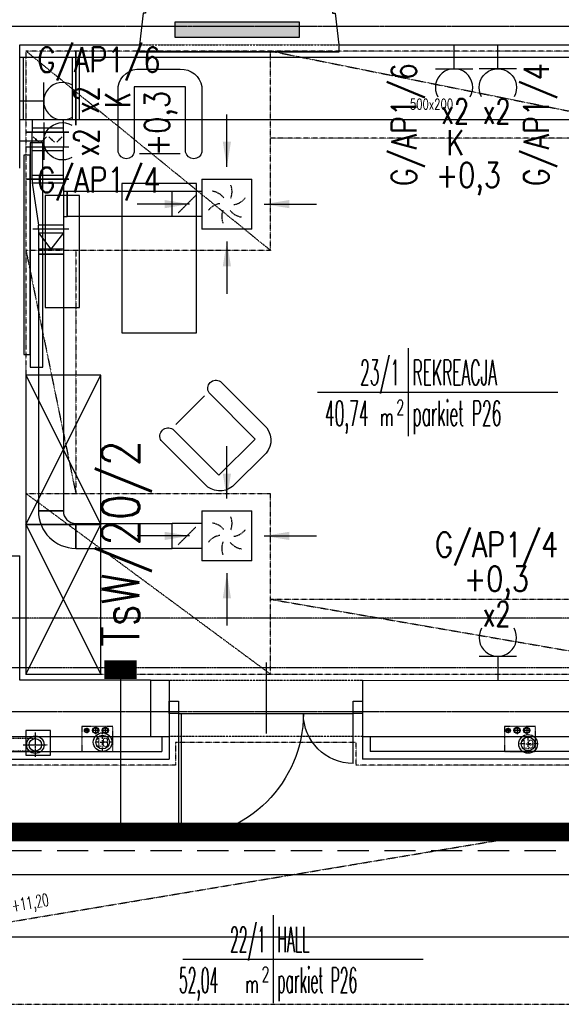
# Model space of a CAD drawing. Header units: inches. Extents: x -145354 to -97635, y 38777 to 78670.
# Tile 121 of 231: x -140767 to -140333, y 50822 to 51612. Entities that reach past the tile are written whole.
import ezdxf
from ezdxf.enums import TextEntityAlignment as Align

# ---------------------------------------------------------------- set-up
doc = ezdxf.new("R2010")
doc.units = ezdxf.units.IN
doc.header["$MEASUREMENT"] = 0
for name, pattern in [('00-inst$0$DASHDOT', [1, 0.5, -0.25, 0, -0.25]), ('CENTER', [2, 1.25, -0.25, 0.25, -0.25]), ('DASHDOT', [1, 0.5, -0.25, 0, -0.25]), ('DASHED', [0.75, 0.5, -0.25]), ('DASHED2', [0.375, 0.25, -0.125]), ('DIVIDE', [31.75, 12.7, -6.35, 0, -6.35, 0, -6.35]), ('HIDDEN', [0.375, 0.25, -0.125])]:
    doc.linetypes.add(name, pattern=pattern)
doc.layers.get('0').update_dxf_attribs({"color": 101})
for name, color, linetype in [('Drz---drzwi', 5, 'Continuous'), ('E-OPIS_POM', 6, 'Continuous'), ('E35', 6, 'Continuous'), ('E50', 3, 'Continuous'), ('E50_kor', 3, 'Continuous'), ('FLUID-W20-100-ARRGR', 7, 'Continuous'), ('Ins-kan', 54, 'Continuous'), ('Ins-went', 141, 'Continuous'), ('Ins-wod', 152, 'Continuous'), ('m-went-wywiew', 1, 'Continuous'), ('Os-osie glowne', 8, 'CENTER'), ('piony_K_nr', 240, 'Continuous'), ('Sc-cegla pelna', 32, 'Continuous'), ('Sc-cegla pustak', 42, 'Continuous'), ('Sc-gk', 120, 'Continuous'), ('Sc-nadproza kon', 5, 'DASHED2'), ('Suf-widok', 8, 'Continuous'), ('W-idok', 9, 'Continuous'), ('W-otwor-strop', 126, 'Continuous'), ('Wyp-grzejniki', 56, 'Continuous'), ('Wyp-meble', 155, 'Continuous')]:
    doc.layers.add(name, color=color, linetype=linetype)
doc.styles.add('FDBES', font='simplex.shx')
doc.styles.add('KA wymiar', font='romans.shx', dxfattribs={"width": 0.6})
doc.styles.add('ROMANS', font='romans', dxfattribs={"width": 0.85})
doc.styles.add('tab-bud$0$ROMANS', font='romans', dxfattribs={"width": 0.7})
doc.styles.add('TYTUL2', font='ARIAL.TTF')
doc.dimstyles.new('FDBES', dxfattribs={"dimscale": 50, "dimtxt": 4, "dimasz": 2.5, "dimexe": 0.8, "dimexo": 2, "dimgap": 1, "dimtad": 1, "dimdsep": 46, "dimtxsty": 'FDBES', "dimcen": 2.5, "dimclrd": 4, "dimclre": 5, "dimadec": 0, "dimazin": 0, "dimtfac": 1, "dimtmove": 0, "dimatfit": 3, "dimfxl": 0, "dimarcsym": 0})

# ---------------------------------------------------------------- blocks, each defined once
blk = doc.blocks.new('pow')
for p, q in [((0, 0.523), (0, -0.523)), ((-1.075, 0), (1.78, 0))]:
    blk.add_line(p, q)
at = {"style": 'KA wymiar', "width": 0.6}
for s, height, p in [('2', 0.18, (-0.139, -0.27)), ('m', 0.21, (-0.333, -0.401))]:
    blk.add_text(s, height=height, dxfattribs=at).set_placement(p)
at = {"style": 'KA wymiar'}
for tag, width, p in [('01', 0.7, (-0.131, 0.084)), ('000.00', 0.6, (-0.364, -0.401))]:
    blk.add_attdef(tag, text='', height=0.3, dxfattribs=dict(at, width=width)).set_placement(p, align=Align.RIGHT)
blk.add_attdef('POMIESZCZENIE', (0.071, 0.084), '', height=0.3, dxfattribs=at)
at = {"style": 'KA wymiar', "width": 0.8}
blk.add_attdef('POSADZKA', (0.071, -0.401), '', height=0.3, dxfattribs=at)
blk = doc.blocks.new('g2')
at = {"layer": 'E35'}
blk.add_line((15, 19.27), (-15, 19.27), dxfattribs=at)
blk.add_arc((0, 34.27), 15, 150, 30, dxfattribs=at)
at = {"layer": 'E50'}
blk.add_line((0, 19.27), (0, 0), dxfattribs=at)
blk = doc.blocks.new('fotel_podstawowy')
at = {"layer": 'Wyp-meble'}
blk.add_lwpolyline([(12.85, -0.22), (12.85, -52.66, -0.814277), (0, -52.66), (0, 0, -0.403655), (18.07, 13.93), (49.65, 13.93, -0.380123), (67.07, 0), (67.07, -52.66, -0.804356), (54, -52.66), (54, -0.31)], format="xyb", close=True, dxfattribs=at)
blk.add_lwpolyline([(17.04, -53.55), (49.55, -53.55)], dxfattribs=at)
blk = doc.blocks.new('_DKGJHF')
at = {"ltscale": 7}
for p, q in [((-21.08, -77), (35.92, -77)), ((-5, -147.5), (-105, -147.5)), ((-5, -145.5), (-104.98, -145.5))]:
    blk.add_line(p, q, dxfattribs=at)
for points in [[(5, -7.5), (5, 0), (-5, 0), (-5, -7.5)], [(5, -155), (5, -147.5), (-5, -147.5), (-5, -155)]]:
    blk.add_lwpolyline(points, close=True, dxfattribs=at)
for points in [[(-45, -7.5), (-5, -7.5)], [(-5, -147.5), (-5, -7.5)]]:
    blk.add_lwpolyline(points, dxfattribs=at)
for centre, radius, start, end in [((-5, -7.5), 40, 180, 270), ((-5, -147.5), 100, 90, 180)]:
    blk.add_arc(centre, radius, start, end)
blk = doc.blocks.new('_gslkflhklgj')
at = {"linetype": '00-inst$0$DASHDOT', "ltscale": 5}
for p, q in [((7.5, 0), (-7.5, 0)), ((0, -7.5), (0, 7.5))]:
    blk.add_line(p, q, dxfattribs=at)
for radius in [7.5, 5.5]:
    blk.add_circle((0, 0), radius)
blk = doc.blocks.new('grzejnik_100')
at = {"layer": 'Wyp-grzejniki'}
h = blk.add_hatch(dxfattribs=at)
h.set_pattern_fill('DOTS', color=256, scale=0.5, style=0)
h.set_pattern_definition([(0, (-77492.90915, 37823.9399), (0.396875, 0.79375), [0, -0.79375])])
h.paths.add_polyline_path([(0, -100), (12, -100), (12, 0), (0, 0)])
blk.add_lwpolyline([(12, 0), (0, 0), (0, -100), (12, -100)], close=True, dxfattribs=at)
blk = doc.blocks.new('W100')
at = {"layer": 'm-went-wywiew', "color": 254, "linetype": 'HIDDEN'}
for p, q in [((-142045.2, 41103.63), (-142045.2, 41084.06)), ((-142054.98, 41093.85), (-142035.42, 41093.85))]:
    blk.add_line(p, q, dxfattribs=at)
at = {"layer": 'm-went-wywiew', "color": 254}
blk.add_circle((-142045.2, 41093.85), 7, dxfattribs=at)
at = {"layer": 'm-went-wywiew'}
blk.add_circle((-142045.2, 41093.85), 5, dxfattribs=at)
blk = doc.blocks.new('pion_woda')
at = {"layer": 'Ins-wod'}
for p, q in [((3, 0), (-3, 0)), ((0, 3), (0, -3))]:
    blk.add_line(p, q, dxfattribs=at)
for centre, radius in [((0, 0.02), 2.55), ((0, 0), 2)]:
    blk.add_circle(centre, radius, dxfattribs=at)
blk = doc.blocks.new('pion_mały')
at = {"layer": 'Ins-wod'}
for p, q in [((0, 2.08), (0, -2.12)), ((2.1, -0.02), (-2.1, -0.02))]:
    blk.add_line(p, q, dxfattribs=at)
for centre, radius in [((0, 0), 1.79), ((0, -0.02), 1.4)]:
    blk.add_circle(centre, radius, dxfattribs=at)
blk = doc.blocks.new('WW_piony')
for name, p in [('pion_mały', (0, 0)), ('pion_woda', (7.18, 0.12)), ('pion_woda', (14.93, 0.15))]:
    blk.add_blockref(name, p)

msp = doc.modelspace()

# ---------------------------------------------------------------- linework, layer by layer
at = {"color": 4, "linetype": 'DASHED'}
for p, q in [((-140633.26, 51463.83), (-140626.18, 51470.9)), ((-140633.26, 51463.83), (-140640.33, 51456.76)), ((-140633.26, 51197.58), (-140626.18, 51204.65)), ((-140633.26, 51197.58), (-140640.33, 51190.5))]:
    msp.add_line(p, q, dxfattribs=at)
at = {"color": 4, "linetype": 'Continuous'}
for points in [[(-140633.26, 51464.08, 0.5, 0.5, 1), (-140633.26, 51463.58, 0.5, 0.5, 1)], [(-140633.26, 51197.83, 0.5, 0.5, 1), (-140633.26, 51197.33, 0.5, 0.5, 1)]]:
    msp.add_lwpolyline(points, format="xyseb", close=True, dxfattribs=at)
at = {"color": 4, "linetype": 'DASHED'}
for centre, start, end in [((-140611.26, 51473.83), 338.19859, 21.80141), ((-140614.92, 51460.17), 38.19859, 81.80141), ((-140604.92, 51450.17), 98.19859, 141.80141), ((-140597.6, 51477.49), 278.19859, 321.80141), ((-140591.26, 51453.83), 158.19859, 201.80141), ((-140587.6, 51467.49), 218.19859, 261.80141), ((-140611.26, 51207.58), 338.19859, 21.80141), ((-140614.92, 51193.92), 38.19859, 81.80141), ((-140597.6, 51211.24), 278.19859, 321.80141), ((-140604.92, 51183.92), 98.19859, 141.80141), ((-140591.26, 51187.58), 158.19859, 201.80141), ((-140587.6, 51201.24), 218.19859, 261.80141)]:
    msp.add_arc(centre, 14.14, start, end, dxfattribs=at)
at = {"layer": 'E50_kor'}
msp.add_line((-140686.59, 51090.36), (-140686.59, 50960), dxfattribs=at)
at = {"layer": 'E50_kor', "linetype": 'DASHED2', "ltscale": 100}
msp.add_line((-142162.47, 50945), (-139312.33, 50945), dxfattribs=at)
at = {"layer": 'E50_kor', "const_width": 15}
for points in [[(-140699.52, 51090.36), (-140673.66, 51090.36)], [(-142147.47, 50960), (-139297.33, 50960)]]:
    msp.add_lwpolyline(points, dxfattribs=at)
at = {"layer": 'Ins-went'}
for p, q in [((-140767.44, 51581.7), (-140722.44, 51581.7)), ((-140764.44, 51531.7), (-140764.44, 51581.7)), ((-140725.44, 51581.7), (-140725.44, 51531.7)), ((-140722.44, 51527.2), (-140722.44, 51586.2)), ((-140722.44, 51586.2), (-140722.44, 51527.2)), ((-140722.44, 51581.7), (-139932.97, 51581.7)), ((-140719.44, 51531.7), (-140719.44, 51581.7)), ((-140767.44, 51531.7), (-140722.44, 51531.7)), ((-140757.44, 51531.7), (-140757.44, 51521.7)), ((-140732.44, 51524.7), (-140757.44, 51524.7)), ((-140732.44, 51521.7), (-140732.44, 51531.7)), ((-140722.44, 51531.7), (-139948.54, 51531.7)), ((-140761.94, 51521.7), (-140727.94, 51521.7)), ((-140727.94, 51521.7), (-140761.94, 51521.7)), ((-140757.44, 51509.7), (-140757.44, 51521.7)), ((-140754.31, 51515.7), (-140756.52, 51517.91)), ((-140748.06, 51515.7), (-140745.85, 51517.91)), ((-140741.81, 51515.7), (-140744.02, 51517.91)), ((-140735.56, 51515.7), (-140733.35, 51517.91)), ((-140732.44, 51521.7), (-140732.44, 51509.7)), ((-140761.94, 51509.73), (-140727.94, 51509.73)), ((-140757.44, 51483.83), (-140757.44, 51509.73)), ((-140754.31, 51515.7), (-140752.1, 51513.49)), ((-140748.06, 51515.7), (-140750.27, 51513.49)), ((-140741.81, 51515.7), (-140739.6, 51513.49)), ((-140735.56, 51515.7), (-140737.77, 51513.49)), ((-140732.44, 51483.83), (-140732.44, 51509.73)), ((-140757.44, 51506.73), (-140732.44, 51506.73)), ((-140732.44, 51486.83), (-140757.44, 51486.83)), ((-140761.94, 51483.83), (-140727.94, 51483.83)), ((-140727.94, 51483.83), (-140761.94, 51483.83)), ((-140757.44, 51483.83), (-140757.44, 51480.83)), ((-140757.44, 51480.83), (-140732.44, 51480.83)), ((-140757.44, 51480.83), (-140752.44, 51446.83)), ((-140732.44, 51483.83), (-140732.44, 51443.83)), ((-140621.26, 51483.83), (-140581.26, 51483.83)), ((-140621.26, 51483.83), (-140621.26, 51443.83)), ((-140581.26, 51443.83), (-140581.26, 51483.83)), ((-140729.44, 51473.83), (-140732.44, 51473.83)), ((-140729.44, 51473.83), (-140729.44, 51453.83)), ((-140729.44, 51453.83), (-140729.44, 51473.83)), ((-140645.26, 51453.83), (-140645.26, 51473.83)), ((-140621.26, 51473.83), (-140645.26, 51473.83)), ((-140732.44, 51453.83), (-140729.44, 51453.83)), ((-140621.26, 51453.83), (-140645.26, 51453.83)), ((-140732.44, 51446.83), (-140752.44, 51446.83)), ((-140752.44, 51443.83), (-140752.44, 51446.83)), ((-140727.94, 51443.83), (-140756.94, 51443.83)), ((-140752.44, 51443.83), (-140752.44, 51440.8)), ((-140752.44, 51440.8), (-140732.44, 51440.8)), ((-140752.44, 51440.8), (-140752.44, 51427.8)), ((-140752.44, 51440.8), (-140742.44, 51427.8)), ((-140732.44, 51440.8), (-140742.44, 51427.8)), ((-140732.44, 51443.83), (-140732.44, 51440.8)), ((-140732.44, 51440.8), (-140732.44, 51427.8)), ((-140581.26, 51443.83), (-140621.26, 51443.83)), ((-140752.44, 51427.8), (-140752.44, 51423.8)), ((-140732.44, 51427.8), (-140752.44, 51427.8)), ((-140732.44, 51423.8), (-140752.44, 51423.8)), ((-140752.44, 51423.8), (-140732.44, 51423.8)), ((-140752.44, 51423.8), (-140752.44, 51217.6)), ((-140732.44, 51427.8), (-140732.44, 51423.8)), ((-140732.44, 51423.8), (-140732.44, 51217.6)), ((-140732.44, 51217.6), (-140752.44, 51217.6)), ((-140752.44, 51217.6), (-140732.44, 51217.6)), ((-140621.26, 51217.58), (-140581.26, 51217.58)), ((-140621.26, 51217.58), (-140621.26, 51177.58)), ((-140581.26, 51177.58), (-140581.26, 51217.58)), ((-140722.44, 51207.6), (-140722.44, 51187.6)), ((-140722.44, 51187.6), (-140722.44, 51207.6)), ((-140645.26, 51187.58), (-140645.26, 51207.58)), ((-140621.26, 51207.58), (-140645.26, 51207.58)), ((-140621.26, 51187.58), (-140645.26, 51187.58)), ((-140581.26, 51177.58), (-140621.26, 51177.58)), ((-142054.71, 50925.84), (-139571.61, 50925.84)), ((-142049.71, 50925.84), (-139897.31, 50925.84)), ((-142054.71, 50875.84), (-139571.61, 50875.84)), ((-142049.71, 50875.84), (-139897.31, 50875.84))]:
    msp.add_line(p, q, dxfattribs=at)
at = {"layer": 'Ins-went', "linetype": 'DASHED', "ltscale": 0.5}
for p, q in [((-140100.1, 51131.7), (-140801.4, 51131.7)), ((-140100.1, 51091.7), (-140801.4, 51091.7))]:
    msp.add_line(p, q, dxfattribs=at)
at = {"layer": 'Ins-went', "linetype": 'DASHED2', "ltscale": 0.5}
for p, q in [((-140754.93, 51034.97), (-140784.93, 51034.97)), ((-140754.93, 51024.97), (-140784.93, 51024.97))]:
    msp.add_line(p, q, dxfattribs=at)
at = {"layer": 'Ins-went'}
for points in [[(-140754.31, 51516.1, 0.8, 0.8, 1), (-140754.31, 51515.3, 0.8, 0.8, 1)], [(-140748.06, 51516.1, 0.8, 0.8, 1), (-140748.06, 51515.3, 0.8, 0.8, 1)], [(-140741.81, 51516.1, 0.8, 0.8, 1), (-140741.81, 51515.3, 0.8, 0.8, 1)], [(-140735.56, 51516.1, 0.8, 0.8, 1), (-140735.56, 51515.3, 0.8, 0.8, 1)]]:
    msp.add_lwpolyline(points, format="xyseb", close=True, dxfattribs=at)
for radius in [30, 10]:
    msp.add_arc((-140722.44, 51217.6), radius, 180, 270, dxfattribs=at)
for points in [[(-140645.26, 51473.83), (-140729.44, 51473.83)], [(-140645.26, 51453.83), (-140729.44, 51453.83)], [(-140722.44, 51207.6), (-140645.26, 51207.58)], [(-140722.44, 51187.6), (-140645.26, 51187.58)]]:
    msp.add_spline(points, degree=3, dxfattribs=at)
at = {"layer": 'Os-osie glowne'}
for points in [[(-143318.47, 51606.7), (-138010.88, 51606.7)], [(-143318.47, 51056.7), (-138010.88, 51056.7)]]:
    msp.add_lwpolyline(points, dxfattribs=at)
at = {"layer": 'Sc-cegla pelna'}
for p, q in [((-140767.44, 51591.7), (-140671.44, 51591.7)), ((-140511.44, 51591.7), (-140259.44, 51591.69)), ((-140662.44, 51081.7), (-140662.44, 51036.7)), ((-140492.44, 51081.7), (-140319.44, 51081.63)), ((-140492.44, 51081.7), (-140492.44, 51036.7)), ((-140776.79, 51036.7), (-140662.44, 51036.7)), ((-140492.44, 51036.7), (-140353.65, 51036.7)), ((-140353.65, 51036.7), (-140268.44, 51036.7))]:
    msp.add_line(p, q, dxfattribs=at)
for points in [[(-140666.44, 51648.96), (-140666.44, 51617.18), (-140668.44, 51617.18), (-140671.44, 51591.69)], [(-140516.44, 51648.98), (-140516.44, 51617.18), (-140514.44, 51617.18), (-140511.44, 51591.69)], [(-140767.44, 51492.7), (-140767.44, 51591.7)], [(-140796.4, 51181.7), (-140767.43, 51181.7)], [(-140767.44, 51081.7), (-140767.44, 51181.7)], [(-140662.44, 51081.7), (-140767.44, 51081.7)]]:
    msp.add_lwpolyline(points, dxfattribs=at)
at = {"layer": 'Sc-cegla pustak'}
for p, q in [((-140662.44, 51081.7), (-140647.44, 51081.7)), ((-140647.44, 51081.7), (-140647.44, 51036.7)), ((-140662.44, 51036.7), (-140647.44, 51036.7))]:
    msp.add_line(p, q, dxfattribs=at)
at = {"layer": 'Sc-gk'}
for p, q in [((-140653.44, 51036.7), (-140653.44, 51024.52)), ((-140647.44, 51036.7), (-140647.44, 51018.52)), ((-140492.44, 51036.7), (-140492.44, 51018.52)), ((-140486.44, 51036.7), (-140486.44, 51024.52)), ((-140914.4, 51024.52), (-140653.44, 51024.52)), ((-140259.44, 51024.52), (-140486.44, 51024.52)), ((-140920.4, 51018.52), (-140647.44, 51018.52)), ((-140253.44, 51018.52), (-140492.44, 51018.52))]:
    msp.add_line(p, q, dxfattribs=at)
at = {"layer": 'Sc-nadproza kon', "linetype": 'DASHDOT', "ltscale": 0.5}
msp.add_line((-140671.44, 51591.69), (-140511.44, 51591.69), dxfattribs=at)
for points in [[(-140647.44, 51081.7), (-140492.44, 51081.7)], [(-140492.44, 51036.7), (-140647.44, 51036.7)]]:
    msp.add_lwpolyline(points, dxfattribs=at)
at = {"layer": 'Suf-widok', "linetype": 'DIVIDE', "ltscale": 0.02}
for p, q in [((-140762.44, 51586.7), (-140762.44, 51086.7)), ((-139973.44, 51586.7), (-140762.44, 51586.7)), ((-140762.44, 51586.7), (-140566.26, 51426.7)), ((-140566.26, 51426.7), (-140566.26, 51586.7)), ((-140566.26, 51586.7), (-140218.44, 51516.7)), ((-140218.44, 51516.7), (-140566.26, 51516.7)), ((-140566.26, 51426.7), (-140762.44, 51426.7)), ((-140762.44, 51426.7), (-140722.44, 51231.7)), ((-140722.44, 51426.7), (-140722.44, 51231.7)), ((-140762.44, 51231.7), (-140566.26, 51231.7)), ((-140762.44, 51231.7), (-140566.26, 51086.7)), ((-140566.26, 51086.7), (-140566.26, 51231.7)), ((-140566.26, 51146.7), (-140218.44, 51146.7)), ((-140566.26, 51146.7), (-140218.44, 51086.7)), ((-140762.44, 51086.7), (-139973.44, 51086.7)), ((-141171.19, 50821.7), (-140023.2, 51013.52)), ((-140248.44, 51013.52), (-140497.44, 51013.52))]:
    msp.add_line(p, q, dxfattribs=at)
msp.add_lwpolyline([(-140497.44, 51013.52), (-140497.44, 51031.7), (-140642.44, 51031.7), (-140642.44, 51013.52), (-140925.4, 51013.52), (-140925.4, 51031.7), (-141070.4, 51031.7), (-141070.4, 50986.7), (-141172.08, 50986.7), (-141171.19, 50821.7), (-140022.17, 50821.7), (-140023.2, 51013.52), (-140103.44, 51013.52), (-140103.44, 51031.7), (-140248.44, 51031.7), (-140248.44, 51013.52)], dxfattribs=at)
at = {"layer": 'W-idok'}
for points in [[(-140511.44, 51591.7), (-140511.44, 51585.7), (-140671.44, 51585.76)], [(-140671.44, 51591.69), (-140671.44, 51585.76)]]:
    msp.add_lwpolyline(points, dxfattribs=at)
at = {"layer": 'W-otwor-strop', "linetype": 'DASHED2', "ltscale": 0.3}
for points in [[(-140692.65, 51024.52), (-140692.65, 51044.52), (-140717.65, 51044.52), (-140717.65, 51024.52)], [(-140353.65, 51024.52), (-140353.65, 51044.52), (-140378.65, 51044.52), (-140378.65, 51024.52)]]:
    msp.add_lwpolyline(points, close=True, dxfattribs=at)
at = {"layer": 'W-otwor-strop', "linetype": 'Continuous'}
msp.add_lwpolyline([(-140762.65, 51021.52), (-140742.65, 51021.52), (-140742.65, 51041.52), (-140762.65, 51041.52)], close=True, dxfattribs=at)
at = {"layer": 'Wyp-meble'}
for p, q in [((-140762.44, 51326.7), (-140702.44, 51206.7)), ((-140762.44, 51206.7), (-140702.44, 51326.7)), ((-140762.44, 51206.7), (-140702.44, 51086.7)), ((-140762.44, 51086.7), (-140702.44, 51206.7))]:
    msp.add_line(p, q, dxfattribs=at)
for points in [[(-140749.01, 51333.06), (-140749.01, 51513.06), (-140759.01, 51513.06), (-140759.01, 51333.06)], [(-140759.01, 51343.06), (-140759.01, 51503.06), (-140764.01, 51503.06), (-140764.01, 51343.06)], [(-140685.65, 51480.41), (-140685.65, 51360.41), (-140625.65, 51360.41), (-140625.65, 51480.41)], [(-140719.51, 51380.82), (-140719.51, 51470.82), (-140747.01, 51470.82), (-140747.01, 51380.82)], [(-140762.44, 51326.7), (-140762.44, 51206.7), (-140702.44, 51206.7), (-140702.44, 51326.7)], [(-140762.44, 51206.7), (-140762.44, 51086.7), (-140702.44, 51086.7), (-140702.44, 51206.7)]]:
    msp.add_lwpolyline(points, close=True, dxfattribs=at)

# ---------------------------------------------------------------- block references
for p in [(-140713.72, 51041.37), (-140375.7, 51041.37)]:
    msp.add_blockref('WW_piony', p)
at = {"layer": 'Drz---drzwi', "xscale": -1, "rotation": 270}
msp.add_blockref('_DKGJHF', (-140492.44, 51059.99), dxfattribs=at)
at = {"layer": 'E-OPIS_POM'}
ref = msp.add_blockref('pow', (-140455.91, 51312.92), dxfattribs=dict(at, xscale=67.5, yscale=67.5, zscale=67.5))
ref.add_attrib('000.00', '40,74', dxfattribs={"layer": '0', "height": 20.25, "style": 'KA wymiar', "width": 0.448374}).set_placement((-140487.6, 51285.85), align=Align.RIGHT)
ref.add_attrib('01', '23/1', dxfattribs={"layer": '0', "height": 20.25, "style": 'KA wymiar', "width": 0.448374}).set_placement((-140462.53, 51318.61), align=Align.RIGHT)
ref.add_attrib('POMIESZCZENIE', 'REKREACJA', (-140452.34, 51318.61), dxfattribs={"layer": '0', "height": 20.25, "style": 'KA wymiar', "width": 0.448374})
ref.add_attrib('POSADZKA', 'parkiet P26', (-140452.34, 51285.85), dxfattribs={"layer": '0', "height": 20.25, "style": 'KA wymiar', "width": 0.448374})
ref = msp.add_blockref('pow', (-140564.01, 50857.93), dxfattribs=dict(at, xscale=67.5, yscale=67.5, zscale=67.5))
ref.add_attrib('000.00', '52,04', dxfattribs={"layer": '0', "height": 20.25, "style": 'KA wymiar', "width": 0.403537}).set_placement((-140608.16, 50830.86), align=Align.RIGHT)
ref.add_attrib('01', '22/1', dxfattribs={"layer": '0', "height": 20.25, "style": 'KA wymiar', "width": 0.403537}).set_placement((-140569.96, 50863.63), align=Align.RIGHT)
ref.add_attrib('POMIESZCZENIE', 'HALL', (-140560.79, 50863.63), dxfattribs={"layer": '0', "height": 20.25, "style": 'KA wymiar', "width": 0.403537})
ref.add_attrib('POSADZKA', 'parkiet P26', (-140560.79, 50830.86), dxfattribs={"layer": '0', "height": 20.25, "style": 'KA wymiar', "width": 0.403537})
at = {"layer": 'E35'}
for p, rotation in [((-140419.05, 51591.7), 180), ((-140767.44, 51546.46), 270)]:
    msp.add_blockref('g2', p, dxfattribs=dict(at, rotation=rotation))
at = {"layer": 'E35', "xscale": -1}
for p, rotation in [((-140383.95, 51591.7), 180), ((-140767.44, 51514.27), 270)]:
    msp.add_blockref('g2', p, dxfattribs=dict(at, rotation=rotation))
at = {"layer": 'E35'}
msp.add_blockref('g2', (-140383.95, 51081.65), dxfattribs=at)
at = {"layer": 'Ins-kan'}
for p in [(-140700.9, 51032.1), (-140359.67, 51030.64)]:
    msp.add_blockref('_gslkflhklgj', p, dxfattribs=at)
at = {"layer": 'm-went-wywiew'}
msp.add_blockref('W100', (1290.27, 9936.12), dxfattribs=at)
at = {"layer": 'Wyp-grzejniki', "rotation": 90}
msp.add_blockref('grzejnik_100', (-140643.13, 51597.83), dxfattribs=at)
at = {"layer": 'Wyp-meble'}
msp.add_blockref('fotel_podstawowy', (-140688.35, 51558.13), dxfattribs=at)
at = {"layer": 'Wyp-meble', "rotation": 224.9999999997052}
msp.add_blockref('fotel_podstawowy', (-140569.23, 51284.22), dxfattribs=at)

# ---------------------------------------------------------------- texts
at = {"layer": 'E35', "style": 'ROMANS'}
for s, width, p in [('G/AP1/6', 0.8, (-140703.9, 51578.23)), ('x2', 0.7, (-140384.88, 51538.36)), ('+0,3', 0.8, (-140407.54, 51484.18)), ('G/AP1/4', 0.8, (-140384.92, 51189.15))]:
    msp.add_text(s, height=20, dxfattribs=dict(at, width=width)).set_placement(p, align=Align.MIDDLE)
for s, rotation, width, p in [('G/AP1/6', 90, 0.8, (-140457.8, 51527.58)), ('G/AP1/4', 90, 0.8, (-140351.7, 51527.58)), ('x2', 90, 0.7, (-140714.1, 51547.39)), ('K', 90, 0.7, (-140688.88, 51547.39)), ('+0,3', 90, 0.8, (-140654.17, 51528.53)), ('x2', 360, 0.7, (-140418.12, 51538.36)), ('K', 360, 0.8, (-140417.96, 51513.18)), ('x2', 90, 0.7, (-140714.1, 51513.34)), ('G/AP1/4', 360, 0.8, (-140703.9, 51481.85)), ('+0,3', 360, 0.8, (-140385.04, 51160.17)), ('x2', 360, 0.7, (-140384.88, 51134.98))]:
    msp.add_text(s, height=20, rotation=rotation, dxfattribs=dict(at, width=width)).set_placement(p, align=Align.MIDDLE)
at = {"layer": 'E50', "style": 'ROMANS', "width": 0.8}
msp.add_text('TsW/20/2', height=30, rotation=90, dxfattribs=at).set_placement((-140671.5, 51108.64))
at = {"layer": 'Ins-went', "style": 'tab-bud$0$ROMANS', "width": 0.7}
msp.add_text('500x200', height=8.424, dxfattribs=at).set_placement((-140454.42, 51539.85))
at = {"layer": 'piony_K_nr', "style": 'TYTUL2'}
for s, p in [('18', (-140706.87, 51028.42, -76.7)), ('19', (-140365.64, 51026.96, -76.7))]:
    msp.add_text(s, height=7, dxfattribs=at).set_placement(p)
at = {"layer": 'Suf-widok', "style": 'KA wymiar', "width": 0.6}
msp.add_text('SUFIT PODWIESZONY +11,20', height=10, rotation=9.61191, dxfattribs=at).set_placement((-140857.38, 50881.62))

# ---------------------------------------------------------------- leaders
at = {"layer": 'FLUID-W20-100-ARRGR'}
for points in [[(-140601.26, 51493.83), (-140601.26, 51535.83)], [(-140631.26, 51463.83), (-140673.26, 51463.83)], [(-140571.26, 51463.83), (-140529.26, 51463.83)], [(-140601.26, 51433.83), (-140601.26, 51391.83)], [(-140601.26, 51227.58), (-140601.26, 51269.58)], [(-140631.26, 51197.58), (-140673.26, 51197.58)], [(-140571.26, 51197.58), (-140529.26, 51197.58)], [(-140601.26, 51167.58), (-140601.26, 51125.58)]]:
    msp.add_leader(points, dimstyle='FDBES', override={"dimscale": 8, "dimclrd": 5}, dxfattribs=at)

doc.saveas('drawing.dxf')
